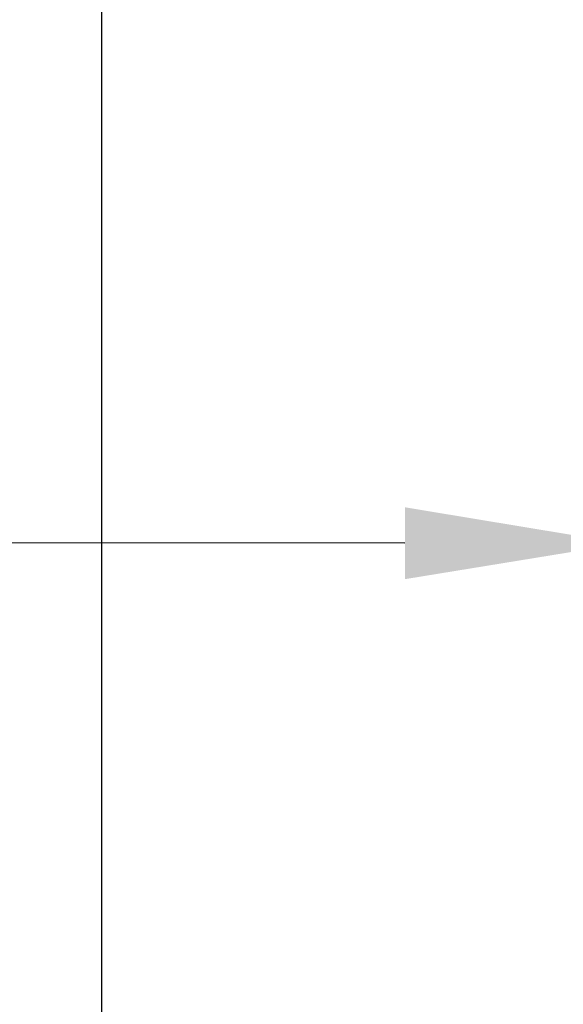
# Model space of a CAD drawing. Header units: inches. Extents: x 2954 to 6480, y 249 to 2776.
# Tile 12 of 105: x 3221 to 3271, y 1808 to 1898. Entities that reach past the tile are written whole.
import ezdxf
from ezdxf import colors
from ezdxf.entities.mleader import LeaderData, LeaderLine
from ezdxf.math import Vec2, Vec3

# ---------------------------------------------------------------- set-up
doc = ezdxf.new("R2010")
doc.units = ezdxf.units.IN
doc.header["$MEASUREMENT"] = 0
doc.layers.add('LV_PANEL MOUNT', color=7, linetype='Continuous')
doc.styles.get("Standard").update_dxf_attribs({"font": 'arial.ttf'})

msp = doc.modelspace()

# ---------------------------------------------------------------- linework, layer by layer
at = {"layer": 'LV_PANEL MOUNT'}
msp.add_line((3228.42, 2156.355), (3228.42, 1216.555), dxfattribs=at)

# ---------------------------------------------------------------- leaders
ml = msp.add_multileader_mtext('Standard', dxfattribs=at)
ml.set_content('TS2', color=256)
ml.set_leader_properties()
ml.build(insert=Vec2(0, 0))
ml.multileader.update_dxf_attribs({"dogleg_length": 0.966, "arrow_head_size": 20})
ctx = ml.context
ctx.base_point, ctx.char_height, ctx.arrow_head_size, ctx.landing_gap_size, ctx.plane_origin = Vec3(3061.762, 1850.446), 16, 20, 12, Vec3(3126.68, 1822.744)
notes = []
notes.append((ctx, [(0, (1, 1, 0), (3141.82, 1850.446), (-1, 0), 16.768, [(0, [(3276.17, 1850.297)], 0, [])])]))
ctx.mtext.insert, ctx.mtext.flow_direction = Vec3(3073.762, 1858.583), 5
for ctx, leaders in notes:
    for number, flags, end, landing, length, lines in leaders:
        leader = LeaderData()
        leader.index, (leader.has_last_leader_line, leader.has_dogleg_vector, leader.attachment_direction) = number, flags
        leader.last_leader_point, leader.dogleg_vector, leader.dogleg_length = Vec3(end), Vec3(landing), length
        for number, points, colour, breaks in lines:
            line = LeaderLine()
            line.index, line.vertices, line.color, line.breaks = number, Vec3.list(points), colors.encode_raw_color(colour), breaks
            leader.lines.append(line)
        ctx.leaders.append(leader)

doc.saveas('drawing.dxf')
